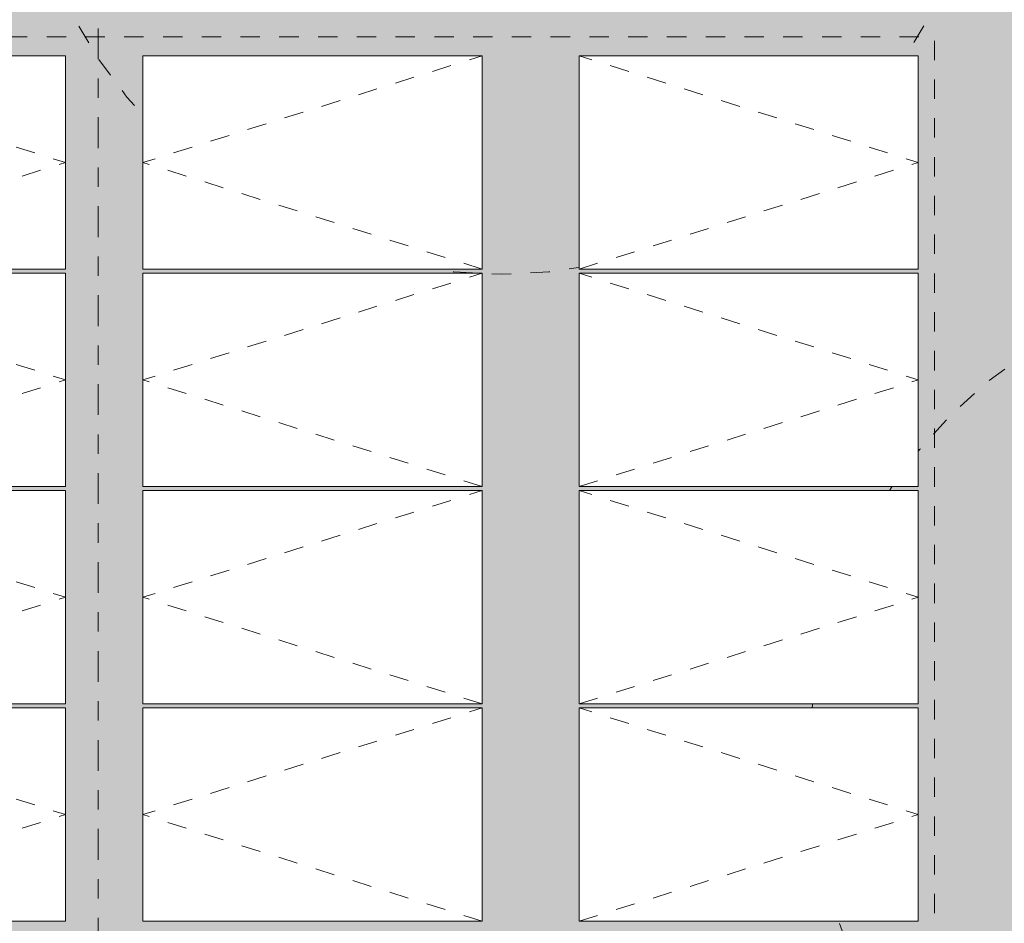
# Model space of a CAD drawing. Header units: metres. Extents: x -180 to 4, y -47 to 4.
# Tile 224 of 256: x -83.33 to -78.25, y -19.62 to -14.96. Entities that reach past the tile are written whole.
import ezdxf

# ---------------------------------------------------------------- set-up
doc = ezdxf.new("R2010")
doc.units = ezdxf.units.M
doc.header["$LTSCALE"] = 0.05
doc.linetypes.add('Linienart-53', pattern=[5.291531, 3.175, -1.058062, 0.352704, -0.705764])
doc.linetypes.add('VW-01 Strichlinie kurz', pattern=[1.999894, 0.999947, -0.999947])
for name, color, linetype, lineweight, true_color in [('30 -35 Decken- 1 Konstruktion-Träger- Stahlbeton', 7, 'Continuous', 13, 0x33aa00), ('30 -35 Decken- 11 Bodendurchbruch', 7, 'Continuous', 15, 0x599559), ('30 -36 Dächer- 1 Konstruktion', 7, 'Continuous', 35, 0x6666cc), ('30 -36 Dächer- 3 Dachbeläge', 7, 'Continuous', 15, 0x9999ff), ('30 -36 Dächer- 3 Dachbeläge Gründach', 250, 'Continuous', 9, 0x333333), ('40 -44 Elektr. Anlagen- 2 Eigenstromversorgungsanlagen', 7, 'Continuous', 5, 0xff6633), ('70 -72 Beschriftung- 1 Beschriftung allgemein', 7, 'Continuous', 9, 0xff6633), ('Dachflächen Moblierung', 7, 'Continuous', 9, 0x888888)]:
    doc.layers.add(name, color=color, linetype=linetype, lineweight=lineweight, true_color=true_color)
for name, color, linetype, lineweight in [('30 -36 Dächer- 9 Sonstiges zur KG360', 7, 'VW-01 Strichlinie kurz', 9), ('70 -71 Achsen- 1 Gebäudeachsen', 7, 'Linienart-53', 18), ('Keine', 7, 'Continuous', 9)]:
    doc.layers.add(name, color=color, linetype=linetype, lineweight=lineweight)
doc.styles.add('Arial', font='arial.ttf')

# ---------------------------------------------------------------- blocks, each defined once
blk = doc.blocks.new('Gruppe')
at = {"color": 255, "linetype": 'Continuous', "lineweight": 5, "transparency": 33554687}
blk.add_wipeout([(-99.811, -19.947), (-74.281, -19.947), (-74.281, -20.337), (-50.311, -20.337), (-50.311, -19.947), (-24.781, -19.947), (-24.781, -20.337), (-0.031, -20.337), (-0.031, -11.697), (-33.811, -11.697), (-33.811, -11.307), (-49.531, -11.307), (-49.531, -11.697), (-83.311, -11.697), (-83.311, -11.307), (-99.811, -11.307)], dxfattribs=at).dxf.layer = '30 -36 Dächer- 1 Konstruktion'
blk.add_wipeout([(-99.811, -19.947), (-74.281, -19.947), (-74.281, -20.337), (-50.311, -20.337), (-50.311, -19.947), (-24.781, -19.947), (-24.781, -20.337), (-0.031, -20.337), (-0.031, -11.697), (-33.811, -11.697), (-33.811, -11.307), (-49.531, -11.307), (-49.531, -11.697), (-83.311, -11.697), (-83.311, -11.307), (-99.811, -11.307)], dxfattribs=at).dxf.layer = '30 -36 Dächer- 1 Konstruktion'
blk.add_wipeout([(-99.811, -19.947), (-74.281, -19.947), (-74.281, -20.337), (-50.311, -20.337), (-50.311, -19.947), (-24.781, -19.947), (-24.781, -20.337), (-0.031, -20.337), (-0.031, -11.697), (-33.811, -11.697), (-33.811, -11.307), (-49.531, -11.307), (-49.531, -11.697), (-83.311, -11.697), (-83.311, -11.307), (-99.811, -11.307)], dxfattribs=at).dxf.layer = '30 -36 Dächer- 1 Konstruktion'
blk.add_wipeout([(-99.811, -19.947), (-74.281, -19.947), (-74.281, -20.337), (-50.311, -20.337), (-50.311, -19.947), (-24.781, -19.947), (-24.781, -20.337), (-0.031, -20.337), (-0.031, -11.697), (-33.811, -11.697), (-33.811, -11.307), (-49.531, -11.307), (-49.531, -11.697), (-83.311, -11.697), (-83.311, -11.307), (-99.811, -11.307)], dxfattribs=at).dxf.layer = '30 -36 Dächer- 1 Konstruktion'
blk.add_wipeout([(-99.811, -19.947), (-74.281, -19.947), (-74.281, -20.337), (-50.311, -20.337), (-50.311, -19.947), (-24.781, -19.947), (-24.781, -20.337), (-0.031, -20.337), (-0.031, -11.697), (-33.811, -11.697), (-33.811, -11.307), (-49.531, -11.307), (-49.531, -11.697), (-83.311, -11.697), (-83.311, -11.307), (-99.811, -11.307)], dxfattribs=at).dxf.layer = '30 -36 Dächer- 1 Konstruktion'
blk = doc.blocks.new('_04-Dach (2D)')
at = {"layer": '30 -35 Decken- 1 Konstruktion-Träger- Stahlbeton', "color": 7}
blk.add_blockref('Gruppe', (0, 0), dxfattribs=at)
blk = doc.blocks.new('Gruppe-216')
at = {"layer": '30 -36 Dächer- 9 Sonstiges zur KG360', "color": 9, "lineweight": 5, "true_color": 0xbababa, "flags": 128}
blk.add_lwpolyline([(-76.751, -16.267), (-76.506, -16.2791), (-76.2633, -16.3151), (-76.0253, -16.3747), (-75.7943, -16.4573), (-75.5725, -16.5622), (-75.3621, -16.6884), (-75.165, -16.8345), (-74.9832, -16.9993), (-74.8185, -17.1811), (-74.6723, -17.3781), (-74.5462, -17.5886), (-74.4413, -17.8103), (-74.3586, -18.0413), (-74.299, -18.2793), (-74.263, -18.522), (-74.251, -18.767), (-74.263, -19.0121), (-74.299, -19.2548), (-74.3586, -19.4928), (-74.4413, -19.7238), (-74.5462, -19.9455), (-74.6723, -20.156), (-74.8185, -20.353), (-74.9832, -20.5348), (-75.165, -20.6996), (-75.3621, -20.8457), (-75.5725, -20.9718), (-75.7943, -21.0767), (-76.0253, -21.1594), (-76.2633, -21.219), (-76.506, -21.255), (-76.751, -21.267), (-76.996, -21.255), (-77.2387, -21.219), (-77.4767, -21.1594), (-77.7077, -21.0767), (-77.9295, -20.9718), (-78.1399, -20.8457), (-78.337, -20.6996), (-78.5188, -20.5348), (-78.6835, -20.353), (-78.8297, -20.156), (-78.9558, -19.9455), (-79.0607, -19.7238), (-79.1434, -19.4928), (-79.203, -19.2548), (-79.239, -19.0121), (-79.251, -18.767), (-79.239, -18.522), (-79.203, -18.2793), (-79.1434, -18.0413), (-79.0607, -17.8103), (-78.9558, -17.5886), (-78.8297, -17.3781), (-78.6835, -17.1811), (-78.5188, -16.9993), (-78.337, -16.8345), (-78.1399, -16.6884), (-77.9295, -16.5622), (-77.7077, -16.4573), (-77.4767, -16.3747), (-77.2387, -16.3151), (-76.996, -16.2791)], close=True, dxfattribs=at)
at = {"layer": '30 -36 Dächer- 9 Sonstiges zur KG360', "lineweight": 9, "transparency": 33554687, "flags": 128}
blk.add_lwpolyline([(-76.751, -18.4258), (-76.4098, -18.7628), (-76.751, -19.1082), (-77.0922, -18.7713)], close=True, dxfattribs=at)
at = {"layer": '30 -36 Dächer- 9 Sonstiges zur KG360', "color": 7, "transparency": 33554687, "insert": (-76.4098, -18.6445), "char_height": 0.0881, "attachment_point": 1, "line_spacing_factor": 0.969685, "style": 'Arial'}
blk.add_mtext('Sekurant', dxfattribs=at)
at = {"color": 255, "linetype": 'Continuous', "transparency": 33554687}
blk.add_wipeout([(-76.7504, -18.8179), (-76.7554, -18.8177), (-76.7603, -18.817), (-76.7651, -18.8159), (-76.7699, -18.8142), (-76.7744, -18.8122), (-76.7787, -18.8096), (-76.7827, -18.8067), (-76.7865, -18.8034), (-76.7899, -18.7998), (-76.7929, -18.7958), (-76.7955, -18.7916), (-76.7977, -18.7871), (-76.7994, -18.7824), (-76.8007, -18.7776), (-76.8015, -18.7727), (-76.8018, -18.7677), (-76.8016, -18.7627), (-76.801, -18.7577), (-76.7998, -18.7529), (-76.7982, -18.7482), (-76.7961, -18.7436), (-76.7936, -18.7393), (-76.7907, -18.7353), (-76.7874, -18.7316), (-76.7837, -18.7282), (-76.7798, -18.7251), (-76.7755, -18.7225), (-76.771, -18.7203), (-76.7664, -18.7186), (-76.7615, -18.7173), (-76.7566, -18.7165), (-76.7516, -18.7162), (-76.7466, -18.7164), (-76.7417, -18.7171), (-76.7369, -18.7182), (-76.7321, -18.7199), (-76.7276, -18.7219), (-76.7233, -18.7244), (-76.7193, -18.7274), (-76.7155, -18.7307), (-76.7121, -18.7343), (-76.7091, -18.7383), (-76.7065, -18.7425), (-76.7043, -18.747), (-76.7026, -18.7517), (-76.7013, -18.7565), (-76.7005, -18.7614), (-76.7002, -18.7664), (-76.7004, -18.7714), (-76.701, -18.7763), (-76.7022, -18.7812), (-76.7038, -18.7859), (-76.7059, -18.7904), (-76.7084, -18.7947), (-76.7113, -18.7988), (-76.7146, -18.8025), (-76.7183, -18.8059), (-76.7222, -18.8089), (-76.7265, -18.8116), (-76.731, -18.8137), (-76.7356, -18.8155), (-76.7405, -18.8168), (-76.7454, -18.8175)], dxfattribs=at).dxf.layer = '30 -36 Dächer- 9 Sonstiges zur KG360'
at = {"layer": '30 -36 Dächer- 9 Sonstiges zur KG360', "linetype": 'Continuous', "transparency": 33554687, "flags": 128}
blk.add_lwpolyline([(-76.7504, -18.8179), (-76.7554, -18.8177), (-76.7603, -18.817), (-76.7651, -18.8159), (-76.7699, -18.8142), (-76.7744, -18.8122), (-76.7787, -18.8096), (-76.7827, -18.8067), (-76.7865, -18.8034), (-76.7899, -18.7998), (-76.7929, -18.7958), (-76.7955, -18.7916), (-76.7977, -18.7871), (-76.7994, -18.7824), (-76.8007, -18.7776), (-76.8015, -18.7727), (-76.8018, -18.7677), (-76.8016, -18.7627), (-76.801, -18.7577), (-76.7998, -18.7529), (-76.7982, -18.7482), (-76.7961, -18.7436), (-76.7936, -18.7393), (-76.7907, -18.7353), (-76.7874, -18.7316), (-76.7837, -18.7282), (-76.7798, -18.7251), (-76.7755, -18.7225), (-76.771, -18.7203), (-76.7664, -18.7186), (-76.7615, -18.7173), (-76.7566, -18.7165), (-76.7516, -18.7162), (-76.7466, -18.7164), (-76.7417, -18.7171), (-76.7369, -18.7182), (-76.7321, -18.7199), (-76.7276, -18.7219), (-76.7233, -18.7244), (-76.7193, -18.7274), (-76.7155, -18.7307), (-76.7121, -18.7343), (-76.7091, -18.7383), (-76.7065, -18.7425), (-76.7043, -18.747), (-76.7026, -18.7517), (-76.7013, -18.7565), (-76.7005, -18.7614), (-76.7002, -18.7664), (-76.7004, -18.7714), (-76.701, -18.7763), (-76.7022, -18.7812), (-76.7038, -18.7859), (-76.7059, -18.7904), (-76.7084, -18.7947), (-76.7113, -18.7988), (-76.7146, -18.8025), (-76.7183, -18.8059), (-76.7222, -18.8089), (-76.7265, -18.8116), (-76.731, -18.8137), (-76.7356, -18.8155), (-76.7405, -18.8168), (-76.7454, -18.8175)], close=True, dxfattribs=at)
blk = doc.blocks.new('Gruppe-220')
at = {"layer": '30 -36 Dächer- 9 Sonstiges zur KG360', "color": 9, "lineweight": 5, "true_color": 0xbababa, "flags": 128}
blk.add_lwpolyline([(-80.841, -11.277), (-80.596, -11.2891), (-80.3533, -11.3251), (-80.1153, -11.3847), (-79.8843, -11.4673), (-79.6625, -11.5722), (-79.4521, -11.6984), (-79.255, -11.8445), (-79.0732, -12.0093), (-78.9085, -12.1911), (-78.7623, -12.3881), (-78.6362, -12.5986), (-78.5313, -12.8203), (-78.4486, -13.0513), (-78.389, -13.2893), (-78.353, -13.532), (-78.341, -13.777), (-78.353, -14.0221), (-78.389, -14.2648), (-78.4486, -14.5028), (-78.5313, -14.7338), (-78.6362, -14.9555), (-78.7623, -15.166), (-78.9085, -15.363), (-79.0732, -15.5448), (-79.255, -15.7096), (-79.4521, -15.8557), (-79.6625, -15.9818), (-79.8843, -16.0867), (-80.1153, -16.1694), (-80.3533, -16.229), (-80.596, -16.265), (-80.841, -16.277), (-81.086, -16.265), (-81.3287, -16.229), (-81.5667, -16.1694), (-81.7977, -16.0867), (-82.0195, -15.9818), (-82.2299, -15.8557), (-82.427, -15.7096), (-82.6088, -15.5448), (-82.7735, -15.363), (-82.9197, -15.166), (-83.0458, -14.9555), (-83.1507, -14.7338), (-83.2334, -14.5028), (-83.293, -14.2648), (-83.329, -14.0221), (-83.341, -13.777), (-83.329, -13.532), (-83.293, -13.2893), (-83.2334, -13.0513), (-83.1507, -12.8203), (-83.0458, -12.5986), (-82.9197, -12.3881), (-82.7735, -12.1911), (-82.6088, -12.0093), (-82.427, -11.8445), (-82.2299, -11.6984), (-82.0195, -11.5722), (-81.7977, -11.4673), (-81.5667, -11.3847), (-81.3287, -11.3251), (-81.086, -11.2891)], close=True, dxfattribs=at)
at = {"layer": '30 -36 Dächer- 9 Sonstiges zur KG360', "lineweight": 9, "transparency": 33554687, "flags": 128}
blk.add_lwpolyline([(-80.841, -13.4358), (-80.4998, -13.7728), (-80.841, -14.1182), (-81.1822, -13.7813)], close=True, dxfattribs=at)
at = {"layer": '30 -36 Dächer- 9 Sonstiges zur KG360', "color": 7, "transparency": 33554687, "insert": (-80.4998, -13.6545), "char_height": 0.0881, "attachment_point": 1, "line_spacing_factor": 0.969685, "style": 'Arial'}
blk.add_mtext('Sekurant', dxfattribs=at)
at = {"color": 255, "linetype": 'Continuous', "transparency": 33554687}
blk.add_wipeout([(-80.8404, -13.8279), (-80.8454, -13.8277), (-80.8503, -13.827), (-80.8551, -13.8259), (-80.8599, -13.8242), (-80.8644, -13.8222), (-80.8687, -13.8196), (-80.8727, -13.8167), (-80.8765, -13.8134), (-80.8799, -13.8098), (-80.8829, -13.8058), (-80.8855, -13.8016), (-80.8877, -13.7971), (-80.8894, -13.7924), (-80.8907, -13.7876), (-80.8915, -13.7827), (-80.8918, -13.7777), (-80.8916, -13.7727), (-80.891, -13.7677), (-80.8898, -13.7629), (-80.8882, -13.7582), (-80.8861, -13.7536), (-80.8836, -13.7493), (-80.8807, -13.7453), (-80.8774, -13.7416), (-80.8737, -13.7382), (-80.8698, -13.7351), (-80.8655, -13.7325), (-80.861, -13.7303), (-80.8564, -13.7286), (-80.8515, -13.7273), (-80.8466, -13.7265), (-80.8416, -13.7262), (-80.8366, -13.7264), (-80.8317, -13.7271), (-80.8269, -13.7282), (-80.8221, -13.7299), (-80.8176, -13.7319), (-80.8133, -13.7344), (-80.8093, -13.7374), (-80.8055, -13.7407), (-80.8021, -13.7443), (-80.7991, -13.7483), (-80.7965, -13.7525), (-80.7943, -13.757), (-80.7926, -13.7617), (-80.7913, -13.7665), (-80.7905, -13.7714), (-80.7902, -13.7764), (-80.7904, -13.7814), (-80.791, -13.7863), (-80.7922, -13.7912), (-80.7938, -13.7959), (-80.7959, -13.8004), (-80.7984, -13.8047), (-80.8013, -13.8088), (-80.8046, -13.8125), (-80.8083, -13.8159), (-80.8122, -13.8189), (-80.8165, -13.8216), (-80.821, -13.8237), (-80.8256, -13.8255), (-80.8305, -13.8268), (-80.8354, -13.8275)], dxfattribs=at).dxf.layer = '30 -36 Dächer- 9 Sonstiges zur KG360'
at = {"layer": '30 -36 Dächer- 9 Sonstiges zur KG360', "linetype": 'Continuous', "transparency": 33554687, "flags": 128}
blk.add_lwpolyline([(-80.8404, -13.8279), (-80.8454, -13.8277), (-80.8503, -13.827), (-80.8551, -13.8259), (-80.8599, -13.8242), (-80.8644, -13.8222), (-80.8687, -13.8196), (-80.8727, -13.8167), (-80.8765, -13.8134), (-80.8799, -13.8098), (-80.8829, -13.8058), (-80.8855, -13.8016), (-80.8877, -13.7971), (-80.8894, -13.7924), (-80.8907, -13.7876), (-80.8915, -13.7827), (-80.8918, -13.7777), (-80.8916, -13.7727), (-80.891, -13.7677), (-80.8898, -13.7629), (-80.8882, -13.7582), (-80.8861, -13.7536), (-80.8836, -13.7493), (-80.8807, -13.7453), (-80.8774, -13.7416), (-80.8737, -13.7382), (-80.8698, -13.7351), (-80.8655, -13.7325), (-80.861, -13.7303), (-80.8564, -13.7286), (-80.8515, -13.7273), (-80.8466, -13.7265), (-80.8416, -13.7262), (-80.8366, -13.7264), (-80.8317, -13.7271), (-80.8269, -13.7282), (-80.8221, -13.7299), (-80.8176, -13.7319), (-80.8133, -13.7344), (-80.8093, -13.7374), (-80.8055, -13.7407), (-80.8021, -13.7443), (-80.7991, -13.7483), (-80.7965, -13.7525), (-80.7943, -13.757), (-80.7926, -13.7617), (-80.7913, -13.7665), (-80.7905, -13.7714), (-80.7902, -13.7764), (-80.7904, -13.7814), (-80.791, -13.7863), (-80.7922, -13.7912), (-80.7938, -13.7959), (-80.7959, -13.8004), (-80.7984, -13.8047), (-80.8013, -13.8088), (-80.8046, -13.8125), (-80.8083, -13.8159), (-80.8122, -13.8189), (-80.8165, -13.8216), (-80.821, -13.8237), (-80.8256, -13.8255), (-80.8305, -13.8268), (-80.8354, -13.8275)], close=True, dxfattribs=at)
blk = doc.blocks.new('Gruppe-287')
at = {"color": 255, "linetype": 'Continuous', "lineweight": 9, "transparency": 33554687}
blk.add_wipeout([(-84.84, -15.1505), (-83.09, -15.1505), (-83.09, -16.2505), (-84.84, -16.2505)], dxfattribs=at).dxf.layer = '40 -44 Elektr. Anlagen- 2 Eigenstromversorgungsanlagen'
at = {"layer": '40 -44 Elektr. Anlagen- 2 Eigenstromversorgungsanlagen', "color": 7, "linetype": 'Continuous', "lineweight": 9, "transparency": 33554687, "flags": 128}
blk.add_lwpolyline([(-84.84, -15.1505), (-83.09, -15.1505), (-83.09, -16.2505), (-84.84, -16.2505)], close=True, dxfattribs=at)
at = {"layer": 'Dachflächen Moblierung', "color": 8, "linetype": 'VW-01 Strichlinie kurz', "lineweight": 5, "flags": 128}
blk.add_lwpolyline([(-84.84, -16.2505), (-83.09, -15.7005), (-84.84, -15.1505)], dxfattribs=at)
blk = doc.blocks.new('Gruppe-288')
at = {"color": 255, "linetype": 'Continuous', "lineweight": 9, "transparency": 33554687}
blk.add_wipeout([(-84.84, -16.2715), (-83.09, -16.2715), (-83.09, -17.3715), (-84.84, -17.3715)], dxfattribs=at).dxf.layer = '40 -44 Elektr. Anlagen- 2 Eigenstromversorgungsanlagen'
at = {"layer": '40 -44 Elektr. Anlagen- 2 Eigenstromversorgungsanlagen', "color": 7, "linetype": 'Continuous', "lineweight": 9, "transparency": 33554687, "flags": 128}
blk.add_lwpolyline([(-84.84, -16.2715), (-83.09, -16.2715), (-83.09, -17.3715), (-84.84, -17.3715)], close=True, dxfattribs=at)
at = {"layer": 'Dachflächen Moblierung', "color": 8, "linetype": 'VW-01 Strichlinie kurz', "lineweight": 5, "flags": 128}
blk.add_lwpolyline([(-84.84, -17.3715), (-83.09, -16.8215), (-84.84, -16.2715)], dxfattribs=at)
blk = doc.blocks.new('Gruppe-289')
at = {"color": 255, "linetype": 'Continuous', "lineweight": 9, "transparency": 33554687}
blk.add_wipeout([(-84.84, -17.3925), (-83.09, -17.3925), (-83.09, -18.4925), (-84.84, -18.4925)], dxfattribs=at).dxf.layer = '40 -44 Elektr. Anlagen- 2 Eigenstromversorgungsanlagen'
at = {"layer": '40 -44 Elektr. Anlagen- 2 Eigenstromversorgungsanlagen', "color": 7, "linetype": 'Continuous', "lineweight": 9, "transparency": 33554687, "flags": 128}
blk.add_lwpolyline([(-84.84, -17.3925), (-83.09, -17.3925), (-83.09, -18.4925), (-84.84, -18.4925)], close=True, dxfattribs=at)
at = {"layer": 'Dachflächen Moblierung', "color": 8, "linetype": 'VW-01 Strichlinie kurz', "lineweight": 5, "flags": 128}
blk.add_lwpolyline([(-84.84, -18.4925), (-83.09, -17.9425), (-84.84, -17.3925)], dxfattribs=at)
blk = doc.blocks.new('Gruppe-290')
at = {"color": 255, "linetype": 'Continuous', "lineweight": 9, "transparency": 33554687}
blk.add_wipeout([(-84.84, -18.5135), (-83.09, -18.5135), (-83.09, -19.6135), (-84.84, -19.6135)], dxfattribs=at).dxf.layer = '40 -44 Elektr. Anlagen- 2 Eigenstromversorgungsanlagen'
at = {"layer": '40 -44 Elektr. Anlagen- 2 Eigenstromversorgungsanlagen', "color": 7, "linetype": 'Continuous', "lineweight": 9, "transparency": 33554687, "flags": 128}
blk.add_lwpolyline([(-84.84, -18.5135), (-83.09, -18.5135), (-83.09, -19.6135), (-84.84, -19.6135)], close=True, dxfattribs=at)
at = {"layer": 'Dachflächen Moblierung', "color": 8, "linetype": 'VW-01 Strichlinie kurz', "lineweight": 5, "flags": 128}
blk.add_lwpolyline([(-84.84, -19.6135), (-83.09, -19.0635), (-84.84, -18.5135)], dxfattribs=at)
blk = doc.blocks.new('Gruppe-292')
at = {"color": 255, "linetype": 'Continuous', "lineweight": 9, "transparency": 33554687}
blk.add_wipeout([(-82.69, -15.1505), (-80.94, -15.1505), (-80.94, -16.2505), (-82.69, -16.2505)], dxfattribs=at).dxf.layer = '40 -44 Elektr. Anlagen- 2 Eigenstromversorgungsanlagen'
at = {"layer": '40 -44 Elektr. Anlagen- 2 Eigenstromversorgungsanlagen', "color": 7, "linetype": 'Continuous', "lineweight": 9, "transparency": 33554687, "flags": 128}
blk.add_lwpolyline([(-82.69, -15.1505), (-80.94, -15.1505), (-80.94, -16.2505), (-82.69, -16.2505)], close=True, dxfattribs=at)
at = {"layer": 'Dachflächen Moblierung', "color": 8, "linetype": 'VW-01 Strichlinie kurz', "lineweight": 5, "flags": 128}
blk.add_lwpolyline([(-80.94, -16.2505), (-82.69, -15.7005), (-80.94, -15.1505)], dxfattribs=at)
blk = doc.blocks.new('Gruppe-293')
at = {"color": 255, "linetype": 'Continuous', "lineweight": 9, "transparency": 33554687}
blk.add_wipeout([(-82.69, -16.2715), (-80.94, -16.2715), (-80.94, -17.3715), (-82.69, -17.3715)], dxfattribs=at).dxf.layer = '40 -44 Elektr. Anlagen- 2 Eigenstromversorgungsanlagen'
at = {"layer": '40 -44 Elektr. Anlagen- 2 Eigenstromversorgungsanlagen', "color": 7, "linetype": 'Continuous', "lineweight": 9, "transparency": 33554687, "flags": 128}
blk.add_lwpolyline([(-82.69, -16.2715), (-80.94, -16.2715), (-80.94, -17.3715), (-82.69, -17.3715)], close=True, dxfattribs=at)
at = {"layer": 'Dachflächen Moblierung', "color": 8, "linetype": 'VW-01 Strichlinie kurz', "lineweight": 5, "flags": 128}
blk.add_lwpolyline([(-80.94, -17.3715), (-82.69, -16.8215), (-80.94, -16.2715)], dxfattribs=at)
blk = doc.blocks.new('Gruppe-294')
at = {"color": 255, "linetype": 'Continuous', "lineweight": 9, "transparency": 33554687}
blk.add_wipeout([(-82.69, -17.3925), (-80.94, -17.3925), (-80.94, -18.4925), (-82.69, -18.4925)], dxfattribs=at).dxf.layer = '40 -44 Elektr. Anlagen- 2 Eigenstromversorgungsanlagen'
at = {"layer": '40 -44 Elektr. Anlagen- 2 Eigenstromversorgungsanlagen', "color": 7, "linetype": 'Continuous', "lineweight": 9, "transparency": 33554687, "flags": 128}
blk.add_lwpolyline([(-82.69, -17.3925), (-80.94, -17.3925), (-80.94, -18.4925), (-82.69, -18.4925)], close=True, dxfattribs=at)
at = {"layer": 'Dachflächen Moblierung', "color": 8, "linetype": 'VW-01 Strichlinie kurz', "lineweight": 5, "flags": 128}
blk.add_lwpolyline([(-80.94, -18.4925), (-82.69, -17.9425), (-80.94, -17.3925)], dxfattribs=at)
blk = doc.blocks.new('Gruppe-295')
at = {"color": 255, "linetype": 'Continuous', "lineweight": 9, "transparency": 33554687}
blk.add_wipeout([(-82.69, -18.5135), (-80.94, -18.5135), (-80.94, -19.6135), (-82.69, -19.6135)], dxfattribs=at).dxf.layer = '40 -44 Elektr. Anlagen- 2 Eigenstromversorgungsanlagen'
at = {"layer": '40 -44 Elektr. Anlagen- 2 Eigenstromversorgungsanlagen', "color": 7, "linetype": 'Continuous', "lineweight": 9, "transparency": 33554687, "flags": 128}
blk.add_lwpolyline([(-82.69, -18.5135), (-80.94, -18.5135), (-80.94, -19.6135), (-82.69, -19.6135)], close=True, dxfattribs=at)
at = {"layer": 'Dachflächen Moblierung', "color": 8, "linetype": 'VW-01 Strichlinie kurz', "lineweight": 5, "flags": 128}
blk.add_lwpolyline([(-80.94, -19.6135), (-82.69, -19.0635), (-80.94, -18.5135)], dxfattribs=at)
blk = doc.blocks.new('Gruppe-297')
at = {"color": 255, "linetype": 'Continuous', "lineweight": 9, "transparency": 33554687}
blk.add_wipeout([(-80.44, -15.1505), (-78.69, -15.1505), (-78.69, -16.2505), (-80.44, -16.2505)], dxfattribs=at).dxf.layer = '40 -44 Elektr. Anlagen- 2 Eigenstromversorgungsanlagen'
at = {"layer": '40 -44 Elektr. Anlagen- 2 Eigenstromversorgungsanlagen', "color": 7, "linetype": 'Continuous', "lineweight": 9, "transparency": 33554687, "flags": 128}
blk.add_lwpolyline([(-80.44, -15.1505), (-78.69, -15.1505), (-78.69, -16.2505), (-80.44, -16.2505)], close=True, dxfattribs=at)
at = {"layer": 'Dachflächen Moblierung', "color": 8, "linetype": 'VW-01 Strichlinie kurz', "lineweight": 5, "flags": 128}
blk.add_lwpolyline([(-80.44, -16.2505), (-78.69, -15.7005), (-80.44, -15.1505)], dxfattribs=at)
blk = doc.blocks.new('Gruppe-298')
at = {"color": 255, "linetype": 'Continuous', "lineweight": 9, "transparency": 33554687}
blk.add_wipeout([(-80.44, -16.2715), (-78.69, -16.2715), (-78.69, -17.3715), (-80.44, -17.3715)], dxfattribs=at).dxf.layer = '40 -44 Elektr. Anlagen- 2 Eigenstromversorgungsanlagen'
at = {"layer": '40 -44 Elektr. Anlagen- 2 Eigenstromversorgungsanlagen', "color": 7, "linetype": 'Continuous', "lineweight": 9, "transparency": 33554687, "flags": 128}
blk.add_lwpolyline([(-80.44, -16.2715), (-78.69, -16.2715), (-78.69, -17.3715), (-80.44, -17.3715)], close=True, dxfattribs=at)
at = {"layer": 'Dachflächen Moblierung', "color": 8, "linetype": 'VW-01 Strichlinie kurz', "lineweight": 5, "flags": 128}
blk.add_lwpolyline([(-80.44, -17.3715), (-78.69, -16.8215), (-80.44, -16.2715)], dxfattribs=at)
blk = doc.blocks.new('Gruppe-299')
at = {"color": 255, "linetype": 'Continuous', "lineweight": 9, "transparency": 33554687}
blk.add_wipeout([(-80.44, -17.3925), (-78.69, -17.3925), (-78.69, -18.4925), (-80.44, -18.4925)], dxfattribs=at).dxf.layer = '40 -44 Elektr. Anlagen- 2 Eigenstromversorgungsanlagen'
at = {"layer": '40 -44 Elektr. Anlagen- 2 Eigenstromversorgungsanlagen', "color": 7, "linetype": 'Continuous', "lineweight": 9, "transparency": 33554687, "flags": 128}
blk.add_lwpolyline([(-80.44, -17.3925), (-78.69, -17.3925), (-78.69, -18.4925), (-80.44, -18.4925)], close=True, dxfattribs=at)
at = {"layer": 'Dachflächen Moblierung', "color": 8, "linetype": 'VW-01 Strichlinie kurz', "lineweight": 5, "flags": 128}
blk.add_lwpolyline([(-80.44, -18.4925), (-78.69, -17.9425), (-80.44, -17.3925)], dxfattribs=at)
blk = doc.blocks.new('Gruppe-300')
at = {"color": 255, "linetype": 'Continuous', "lineweight": 9, "transparency": 33554687}
blk.add_wipeout([(-80.44, -18.5135), (-78.69, -18.5135), (-78.69, -19.6135), (-80.44, -19.6135)], dxfattribs=at).dxf.layer = '40 -44 Elektr. Anlagen- 2 Eigenstromversorgungsanlagen'
at = {"layer": '40 -44 Elektr. Anlagen- 2 Eigenstromversorgungsanlagen', "color": 7, "linetype": 'Continuous', "lineweight": 9, "transparency": 33554687, "flags": 128}
blk.add_lwpolyline([(-80.44, -18.5135), (-78.69, -18.5135), (-78.69, -19.6135), (-80.44, -19.6135)], close=True, dxfattribs=at)
at = {"layer": 'Dachflächen Moblierung', "color": 8, "linetype": 'VW-01 Strichlinie kurz', "lineweight": 5, "flags": 128}
blk.add_lwpolyline([(-80.44, -19.6135), (-78.69, -19.0635), (-80.44, -18.5135)], dxfattribs=at)
blk = doc.blocks.new('Gruppe-329')
at = {"layer": '70 -72 Beschriftung- 1 Beschriftung allgemein', "color": 7, "transparency": 33554687}
for name in ['Gruppe-287', 'Gruppe-297']:
    blk.add_blockref(name, (0, 0), dxfattribs=at)
at = {"layer": 'Keine', "color": 7, "transparency": 33554687}
blk.add_blockref('Gruppe-292', (0, 0), dxfattribs=at)
at = {"layer": '70 -72 Beschriftung- 1 Beschriftung allgemein', "color": 7, "transparency": 33554687}
for name in ['Gruppe-288', 'Gruppe-298']:
    blk.add_blockref(name, (0, 0), dxfattribs=at)
at = {"layer": 'Keine', "color": 7, "transparency": 33554687}
blk.add_blockref('Gruppe-293', (0, 0), dxfattribs=at)
at = {"layer": '70 -72 Beschriftung- 1 Beschriftung allgemein', "color": 7, "transparency": 33554687}
for name in ['Gruppe-289', 'Gruppe-299']:
    blk.add_blockref(name, (0, 0), dxfattribs=at)
at = {"layer": 'Keine', "color": 7, "transparency": 33554687}
blk.add_blockref('Gruppe-294', (0, 0), dxfattribs=at)
at = {"layer": '70 -72 Beschriftung- 1 Beschriftung allgemein', "color": 7, "transparency": 33554687}
for name in ['Gruppe-290', 'Gruppe-300']:
    blk.add_blockref(name, (0, 0), dxfattribs=at)
at = {"layer": 'Keine', "color": 7, "transparency": 33554687}
blk.add_blockref('Gruppe-295', (0, 0), dxfattribs=at)
blk = doc.blocks.new('Gruppe-365')
at = {"layer": '30 -36 Dächer- 3 Dachbeläge Gründach', "linetype": 'Continuous', "lineweight": 0, "true_color": 0xe7eedf}
h = blk.add_hatch(color=254, dxfattribs=at)
h.paths.add_polyline_path([(-81.5037, -5.5564), (-81.5037, -3.5964), (-82.636, -3.5964), (-82.636, -0.732), (-50.206, -0.732), (-50.206, -10.572), (-51.971, -10.572), (-51.971, -13.7471), (-74.9949, -13.7471), (-74.9949, -30.912), (-99.136, -30.912), (-99.136, -11.982), (-82.636, -11.982), (-82.636, -9.597), (-78.391, -9.597), (-78.391, -7.647), (-82.636, -7.647), (-82.636, -5.5564)])
h.paths.add_polyline_path([(-64.4827, -11.9745), (-64.4827, -8.3855), (-72.8267, -8.3855), (-72.8267, -11.9745)])
at = {"color": 255, "lineweight": 9}
blk.add_wipeout([(-74.6216, -0.277), (-74.6216, -0.732), (-82.636, -0.732), (-82.636, -3.5964), (-81.5037, -3.5964), (-81.5037, -5.5564), (-82.636, -5.5564), (-82.636, -7.647), (-78.391, -7.647), (-78.391, -9.597), (-82.636, -9.597), (-82.636, -11.982), (-99.136, -11.982), (-99.136, -30.912), (-74.9949, -30.912), (-74.9949, -13.7471), (-74.6216, -13.7471), (-74.6216, -31.367), (-99.591, -31.367), (-99.591, -11.527), (-83.091, -11.527), (-83.091, -0.277)], dxfattribs=at).dxf.layer = '30 -36 Dächer- 3 Dachbeläge'
at = {"layer": 'Keine', "color": 7}
blk.add_blockref('Gruppe-216', (0, 0), dxfattribs=at)
blk.add_blockref('Gruppe-220', (0, 0), dxfattribs=at)
at = {"layer": 'Keine', "color": 7, "transparency": 33554687}
blk.add_blockref('Gruppe-329', (0, 0), dxfattribs=at)
at = {"layer": '40 -44 Elektr. Anlagen- 2 Eigenstromversorgungsanlagen', "color": 7, "linetype": 'VW-01 Strichlinie kurz', "lineweight": 9, "flags": 128}
blk.add_lwpolyline([(-95.9866, -15.0525), (-78.6065, -15.0525), (-78.6065, -27.8892), (-95.9866, -27.8892)], close=True, dxfattribs=at)
blk = doc.blocks.new('_Dach_2D (2D)')
at = {"layer": '30 -35 Decken- 11 Bodendurchbruch', "color": 7}
blk.add_blockref('Gruppe-365', (0, 0), dxfattribs=at)
blk = doc.blocks.new('_Achsen (3D)')
at = {"layer": '70 -71 Achsen- 1 Gebäudeachsen', "transparency": 33554687}
blk.add_line((-82.921, 3.8), (-82.921, -46.172), dxfattribs=at)

msp = doc.modelspace()

# ---------------------------------------------------------------- block references
at = {"layer": 'Keine', "color": 1}
msp.add_blockref('_04-Dach (2D)', (0, 0), dxfattribs=at)

# ---------------------------------------------------------------- next in the draw order: block references
msp.add_blockref('_Dach_2D (2D)', (0, 0), dxfattribs=at)

# ---------------------------------------------------------------- next in the draw order: block references
msp.add_blockref('_Achsen (3D)', (0, 0), dxfattribs=at)

doc.saveas('drawing.dxf')
